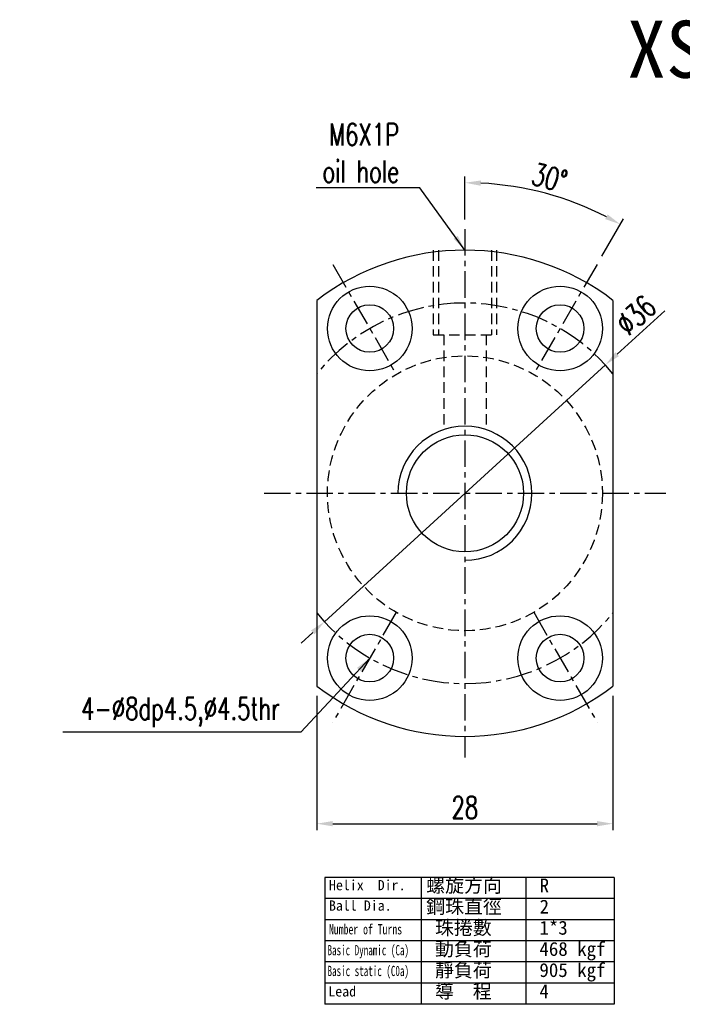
# Model space of a CAD drawing. Extents: x -456 to 346, y -296 to 220.
# Tile 1 of 62: x -19 to 44, y 7 to 100. Entities that reach past the tile are written whole.
import ezdxf

# ---------------------------------------------------------------- set-up
doc = ezdxf.new("R2010")
doc.units = 0
doc.header["$LTSCALE"] = 2
doc.header["$MEASUREMENT"] = 0
doc.header["$PDMODE"] = 2
doc.linetypes.add('CENTER', pattern=[2, 1.25, -0.25, 0.25, -0.25])
doc.linetypes.add('DASHED', pattern=[0.75, 0.5, -0.25])
doc.layers.get('DEFPOINTS').update_dxf_attribs({"linetype": 'CONTINUOUS'})
for name, color, linetype in [('CL', 1, 'CENTER'), ('DIM', 4, 'CONTINUOUS'), ('HID', 2, 'DASHED'), ('OUT', 3, 'CONTINUOUS')]:
    doc.layers.add(name, color=color, linetype=linetype)
doc.styles.add('DIM-7', font='SIMPLEX.shx', dxfattribs={"width": 0.7, "bigfont": 'chineset.shx'})
doc.styles.add('T', font='kaiu.ttf')
doc.dimstyles.new('CNS', dxfattribs={"dimtxt": 3.5, "dimasz": 2.5, "dimexe": 1, "dimexo": 1.5, "dimgap": 0.09, "dimtad": 0, "dimdsep": 46, "dimtxsty": 'DIM-7', "dimcen": 0.09, "dimclrd": 1, "dimclre": 1, "dimclrt": 4, "dimadec": 0, "dimazin": 0, "dimtfac": 1, "dimtix": 1, "dimtmove": 2, "dimatfit": 3, "dimfxl": 0, "dimtvp": 0.971429, "dimtolj": 1, "dimarcsym": 0})

# ---------------------------------------------------------------- blocks, each defined once
blk = doc.blocks.new('*D226')
at = {"layer": 'DEFPOINTS', "color": 0, "linetype": 'Continuous'}
for p in [(8.973, 36.713), (36.973, 36.713), (36.973, 23.706)]:
    blk.add_point(p, dxfattribs=at)
at = {"layer": 'DIM', "linetype": 'Continuous', "lineweight": -2}
for p, q in [((8.973, 35.813), (8.973, 23.106)), ((36.973, 35.813), (36.973, 23.106)), ((10.473, 23.706), (35.473, 23.706))]:
    blk.add_line(p, q, dxfattribs=at)
at = {"layer": 'DIM', "linetype": 'Continuous'}
for points in [[(10.473, 23.956), (10.473, 23.456), (8.973, 23.706)], [(35.473, 23.956), (35.473, 23.456), (36.973, 23.706)]]:
    blk.add_solid(points, dxfattribs=at)
at = {"layer": 'DIM', "linetype": 'Continuous', "insert": (22.973, 25.236), "char_height": 2.1, "attachment_point": 5, "style": 'DIM-7'}
blk.add_mtext('\\A1;28', dxfattribs=at)
blk = doc.blocks.new('*D224')
at = {"layer": 'DEFPOINTS', "color": 0, "linetype": 'Continuous'}
for p in [(36.257, 67.107), (9.688, 42.815)]:
    blk.add_point(p, dxfattribs=at)
at = {"layer": 'DIM', "linetype": 'Continuous', "lineweight": -2}
for p, q in [((41.866, 72.235), (37.364, 68.119)), ((9.688, 42.815), (36.257, 67.107)), ((8.581, 41.803), (7.474, 40.791))]:
    blk.add_line(p, q, dxfattribs=at)
at = {"layer": 'DIM', "linetype": 'Continuous'}
for points in [[(37.196, 68.303), (37.533, 67.934), (36.257, 67.107)], [(8.412, 41.988), (8.75, 41.619), (9.688, 42.815)]]:
    blk.add_solid(points, dxfattribs=at)
at = {"layer": 'DIM', "linetype": 'Continuous', "insert": (39.137, 71.812), "char_height": 2.1, "attachment_point": 5, "rotation": 42.43563, "style": 'DIM-7'}
blk.add_mtext('\\A1;∅36', dxfattribs=at)
blk = doc.blocks.new('*D225')
at = {"layer": 'DEFPOINTS', "color": 0, "linetype": 'Continuous'}
for p in [(33.021, 82.569), (22.973, 79.961), (35.473, 76.612), (29.473, 66.219), (22.973, 29.961)]:
    blk.add_point(p, dxfattribs=at)
at = {"layer": 'DIM', "linetype": 'Continuous', "lineweight": -2}
for p, q in [((22.973, 80.861), (22.973, 84.941)), ((35.923, 77.391), (37.963, 80.924))]:
    blk.add_line(p, q, dxfattribs=at)
blk.add_arc((22.973, 54.961), 29.38, 62.9256, 87.0744, dxfattribs=at)
at = {"layer": 'DIM', "linetype": 'Continuous'}
for points in [[(24.466, 84.052), (24.479, 84.552), (22.973, 84.341)], [(36.464, 81.341), (36.225, 80.901), (37.663, 80.404)]]:
    blk.add_solid(points, dxfattribs=at)
at = {"layer": 'DIM', "linetype": 'Continuous', "insert": (30.973, 84.817), "char_height": 2.1, "attachment_point": 5, "rotation": 345, "style": 'DIM-7'}
blk.add_mtext('\\A1;30°', dxfattribs=at)

msp = doc.modelspace()

# ---------------------------------------------------------------- linework, layer by layer
at = {"layer": 'CL', "linetype": 'CENTER'}
for p, q in [((22.973, 79.961), (22.973, 29.961)), ((10.473, 76.612), (16.473, 66.219)), ((35.473, 76.612), (29.473, 66.219)), ((3.973, 54.961), (41.973, 54.961)), ((16.473, 43.703), (10.473, 33.31)), ((29.473, 43.703), (35.473, 33.31))]:
    msp.add_line(p, q, dxfattribs=at)
for start, end in [(38.94244, 141.05756), (218.94244, 321.05756)]:
    msp.add_arc((22.973, 54.961), 18, start, end, dxfattribs=at)
at = {"layer": 'DIM'}
for p, q in [((37.095, 18.63), (9.717, 18.63)), ((9.717, 18.63), (9.717, 6.62)), ((18.843, 18.63), (18.843, 6.62)), ((28.719, 18.63), (28.719, 6.62)), ((37.095, 18.63), (37.095, 6.62)), ((37.095, 16.628), (9.717, 16.628)), ((37.095, 14.627), (9.717, 14.627)), ((37.095, 12.625), (9.717, 12.625)), ((37.095, 10.623), (9.717, 10.623)), ((37.095, 8.622), (9.717, 8.622)), ((37.095, 6.62), (9.717, 6.62))]:
    msp.add_line(p, q, dxfattribs=at)
at = {"layer": 'DIM', "linetype": 'Continuous'}
msp.add_arc((22.973, 54.961), 6.34, 270, 180, dxfattribs=at)
at = {"layer": 'HID', "linetype": 'DASHED'}
for p, q in [((19.973, 77.961), (19.973, 69.961)), ((20.473, 77.961), (20.473, 69.961)), ((25.473, 77.961), (25.473, 69.961)), ((25.973, 77.961), (25.973, 69.961)), ((19.973, 69.961), (25.973, 69.961)), ((20.973, 69.961), (20.973, 60.977)), ((24.973, 69.961), (24.973, 60.977))]:
    msp.add_line(p, q, dxfattribs=at)
msp.add_circle((22.973, 54.961), 13, dxfattribs=at)
at = {"layer": 'OUT', "linetype": 'Continuous'}
for p, q in [((8.973, 73.209), (8.973, 36.713)), ((36.973, 73.209), (36.973, 36.713))]:
    msp.add_line(p, q, dxfattribs=at)
for centre, radius in [((13.973, 70.549), 4), ((31.973, 70.549), 4), ((13.973, 70.549), 2.25), ((31.973, 70.549), 2.25), ((22.973, 54.961), 5.54), ((13.973, 39.372), 4), ((31.973, 39.372), 4), ((13.973, 39.372), 2.25), ((31.973, 39.372), 2.25)]:
    msp.add_circle(centre, radius, dxfattribs=at)
at = {"layer": 'OUT'}
for start, end in [(52.50475, 127.49525), (232.50475, 307.49525)]:
    msp.add_arc((22.973, 54.961), 23, start, end, dxfattribs=at)

# ---------------------------------------------------------------- texts
at = {"layer": 'DIM', "style": 'T'}
for s, height, p in [('螺旋方向', 1.3125, (19.307, 17.209)), ('Helix  Dir.', 0.96768, (10.115, 17.412)), ('R', 1.312, (30.036, 17.209)), ('Ball Dia.', 0.9677, (10.115, 15.479)), ('鋼珠直徑', 1.3125, (19.307, 15.207)), ('2', 1.312, (30.036, 15.207)), ('珠捲數', 1.3125, (20.14, 13.206)), ('1*3', 1.3125, (30.016, 13.206)), ('動負荷', 1.3125, (20.14, 11.204)), ('468 kgf', 1.3125, (30.016, 11.204)), ('靜負荷', 1.3125, (20.14, 9.203)), ('905 kgf', 1.3125, (30.016, 9.203)), ('Lead', 0.9677, (10.046, 7.359)), ('導  程', 1.3125, (20.14, 7.201)), ('4', 1.312, (30.016, 7.201))]:
    msp.add_text(s, height=height, dxfattribs=at).set_placement(p)
for s, width, p in [('Number of Turns', 0.7, (10.115, 13.235)), ('Basic Dynamic (Ca)', 0.65, (9.977, 11.258)), ('Basic static (C0a)', 0.65, (9.977, 9.293))]:
    msp.add_text(s, height=0.96768, dxfattribs=dict(at, width=width)).set_placement(p)
at = {"layer": 'DIM', "linetype": 'Continuous', "insert": (38.306, 99.667), "char_height": 5.4, "width": 1062.42911, "attachment_point": 1, "style": 'T'}
msp.add_mtext('XSK01004', dxfattribs=at)
at = {"layer": 'DIM', "color": 4, "char_height": 2.1, "attachment_point": 9, "style": 'DIM-7'}
for s, insert in [('M6X1P\\Poil hole', (16.74, 84.352)), ('\\A1;4-%%C8dp4.5,%%C4.5thr', (5.465, 32.846))]:
    msp.add_mtext(s, dxfattribs=dict(at, insert=insert))

# ---------------------------------------------------------------- dimensions: what is measured, and where the dimension line sits
at = {"layer": 'DIM', "linetype": 'Continuous'}
dim = msp.add_angular_dim_2l(base=(33.021, 82.569), line1=((35.473, 76.612), (29.473, 66.219)), line2=((22.973, 79.961), (22.973, 29.961)), dimstyle='CNS', override={"dimscale": 0.6, "dimgap": 0.8, "dimtad": 1, "dimclrd": 256, "dimclre": 256, "dimclrt": 256, "dimtp": -0.009, "dimtm": 0.025, "dimtfac": 0.6, "dimtdec": 3, "dimtmove": 1}, dxfattribs=at)
dim.commit()
dim.dimension.update_dxf_attribs({"geometry": '*D225', "text_midpoint": (30.973, 84.817)})
dim = msp.add_diameter_dim_2p(p1=(9.688, 42.815), p2=(36.257, 67.107), dimstyle='CNS', override={"dimscale": 0.6, "dimgap": 0.8, "dimtad": 1, "dimclrd": 256, "dimclre": 256, "dimclrt": 256, "dimtp": -0.009, "dimtm": 0.025, "dimtfac": 0.6, "dimtdec": 3, "dimtmove": 1}, dxfattribs=at)
dim.commit()
dim.dimension.update_dxf_attribs({"geometry": '*D224', "text_midpoint": (39.137, 71.812)})
dim = msp.add_linear_dim(base=(36.973, 23.706), p1=(8.973, 36.713), p2=(36.973, 36.713), dimstyle='CNS', override={"dimscale": 0.6, "dimgap": 0.8, "dimtad": 1, "dimclrd": 256, "dimclre": 256, "dimclrt": 256, "dimtp": -0.009, "dimtm": 0.025, "dimtfac": 0.6, "dimtdec": 3, "dimtmove": 1}, dxfattribs=at)
dim.commit()
dim.dimension.update_dxf_attribs({"geometry": '*D226', "text_midpoint": (22.973, 25.236)})

# ---------------------------------------------------------------- leaders
at = {"layer": 'DIM', "linetype": 'Continuous', "annotation_type": 0, "has_hookline": 1, "hookline_direction": 1}
for points, text_width in [([(22.973, 77.961), (18.72, 83.872), (17.22, 83.872)], 7.84), ([(13.973, 39.372), (7.445, 32.366), (5.945, 32.366)], 20.51)]:
    msp.add_leader(points, dimstyle='CNS', override={"dimscale": 0.6, "dimgap": 0.8, "dimtad": 1, "dimclrd": 256, "dimclre": 256, "dimclrt": 256, "dimtp": -0.009, "dimtm": 0.025, "dimtfac": 0.6, "dimtdec": 3, "dimtmove": 1}, dxfattribs=dict(at, text_width=text_width))

doc.saveas('drawing.dxf')
